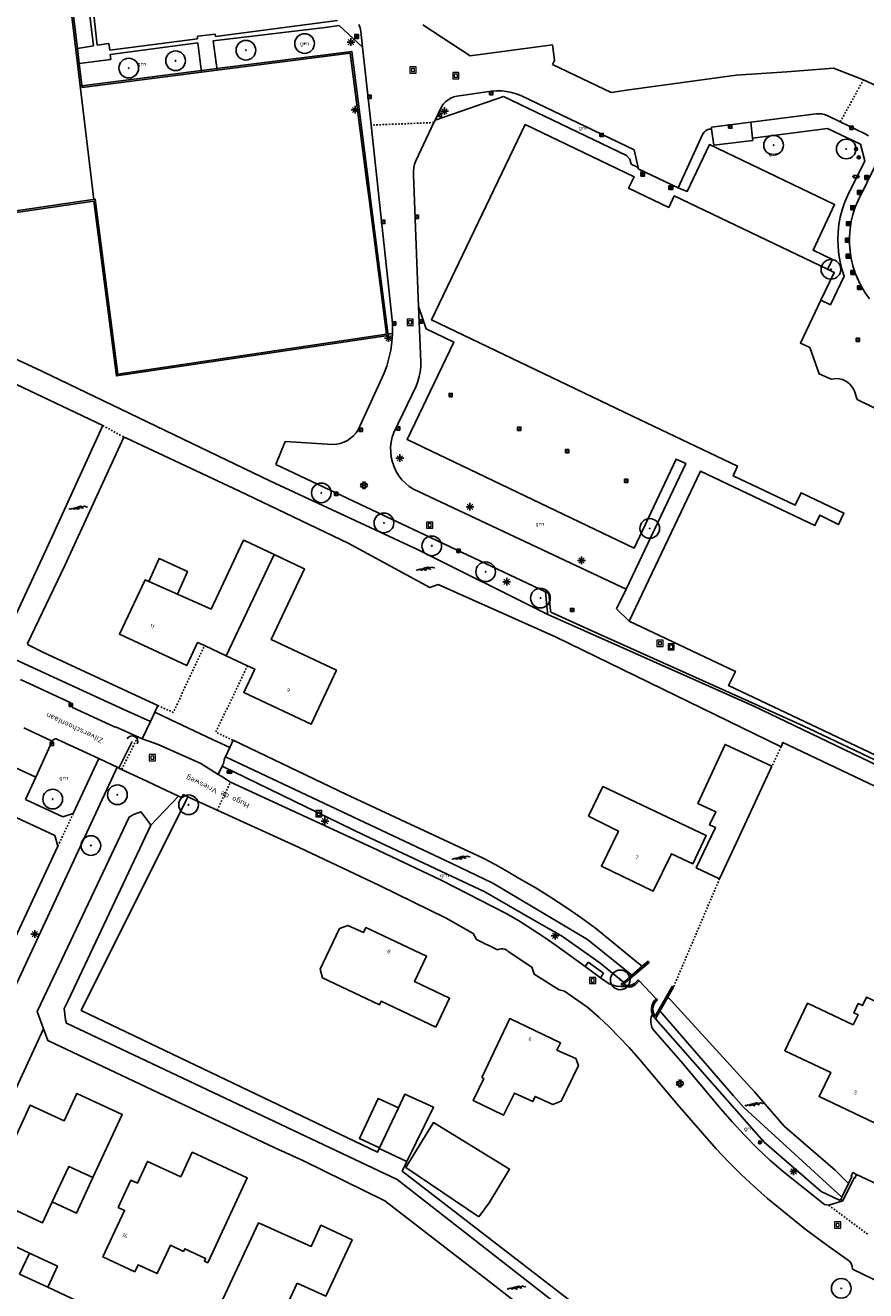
# Model space of a CAD drawing. Header units: metres. Extents: x 116958 to 118326, y 475500 to 477904.
# Tile 114 of 256: x 117323 to 117431, y 476652 to 476814. Entities that reach past the tile are written whole.
import ezdxf

# ---------------------------------------------------------------- set-up
doc = ezdxf.new("R2010")
doc.units = ezdxf.units.M
doc.header["$LTSCALE"] = 0.2
doc.linetypes.add('MATGRENS', pattern=[2, 1, -1])
doc.layers.get('0').update_dxf_attribs({"color": 6})
for name, color, linetype in [('B-WE-GR-BOOM-G', 252, 'Continuous'), ('B-WE-GR-GROENVOORZIENING-GV', 252, 'Continuous'), ('B-WE-GW-WATERGANG_INSTEEK-G', 252, 'Continuous'), ('B-WE-GW-WATERGANG_WATERLIJN-G', 252, 'Continuous'), ('B-WE-IE-MEUBILAIR-G', 252, 'Continuous'), ('B-WE-IE-MEUBILAIR_WEGMEUBILAIR_AFVALBAK-G', 252, 'Continuous'), ('B-WE-IE-MEUBILAIR_WEGMEUBILAIR_LICHTMAST-G', 252, 'Continuous'), ('B-WE-IE-MEUBILAIR_WEGMEUBILAIR_VERKEERSBORD-PAAL', 252, 'Continuous'), ('B-WE-IE-MEUBILAIR_WEGMEUBILAIR_VERKEERSLICHT-G', 252, 'Continuous'), ('B-WE-IE-TERREINAFSCHEIDING_KUNSTMATIG_HEKWERK-G', 252, 'HEKWERK'), ('B-WE-KL-DATA_KAST-G', 90, 'Continuous'), ('B-WE-KW-KUNSTWERK_WALBESCHERMING-GV', 252, 'Continuous'), ('B-WE-OG-BEBOUWING-GV', 252, 'Continuous'), ('B-WE-OG-HUISNUMMER-T25', 2, 'Continuous'), ('B-WE-OG-STRAATNAAM-T35', 3, 'Continuous'), ('B-WE-RI-HWA_KOLK_TROTTOIRKOLK-G', 252, 'Continuous'), ('B-WE-VH-MATERIAALGRENS-G', 252, 'MATGRENS'), ('B-WE-VH-VERHARDING_ASFALT-GV', 252, 'Continuous')]:
    doc.layers.add(name, color=color, linetype=linetype)
doc.layers.add('B-WE-RI-RIOOLPUT', color=31, linetype='Continuous', lineweight=0)
doc.styles.get("Standard").update_dxf_attribs({"font": 'isocp.shx'})
doc.linetypes.add('HEKWERK', pattern='A,5,-1,[103,standaard.shx,S=0.5,R=0,X=0,Y=0],-1', length=7)

# ---------------------------------------------------------------- blocks, each defined once
blk = doc.blocks.new('BGTGV')
for p, q in [((0.0197, 0.04605), (-0.0497, 0.00595)), ((0.0433, 0.025), (-0.0433, -0.025)), ((0.0433, -0.025), (-0.0433, 0.025)), ((0.04965, 0.006), (-0.01975, 0.04605)), ((0.01965, -0.046), (-0.0494, -0.00615)), ((0.04955, -0.00605), (-0.0197, -0.046))]:
    blk.add_line(p, q)
blk = doc.blocks.new('BGT_GR')
at = {"insert": (0.043, 0.019), "char_height": 0.1, "attachment_point": 5, "line_spacing_factor": 0.8}
blk.add_mtext('{\\C256;grn}', dxfattribs=at)
blk = doc.blocks.new('BGTWT')
for centre, start_param, end_param in [((-0.024, -0.058), 5.873058, 6.693313), ((0.001, 0.072), 2.731465, 3.55172), ((0.027, -0.043), 5.873058, 6.693313), ((0.028, -0.058), 5.873058, 6.693313), ((0.053, 0.072), 2.731465, 3.55172), ((0.08, -0.043), 5.873058, 6.693313), ((0.106, 0.072), 2.731465, 3.55172), ((-0.106, 0.044), 2.731465, 3.55172), ((-0.08, -0.071), 5.873058, 6.693313), ((-0.053, 0.044), 2.731465, 3.55172), ((-0.05, 0.057), 2.731465, 3.55172), ((-0.027, -0.071), 5.873058, 6.693313), ((-0.001, 0.044), 2.731465, 3.55172), ((0.002, 0.057), 2.731465, 3.55172), ((0.055, 0.057), 2.731465, 3.55172)]:
    blk.add_ellipse(centre, major_axis=(0, 0.0627), ratio=0.52488, start_param=start_param, end_param=end_param)
blk = doc.blocks.new('Papierb')
blk.add_lwpolyline([(350, 200), (650, 200), (650, -100), (50, -100), (50, 200), (350, 200)])
for centre in [(-25, 50), (725, 50)]:
    blk.add_circle(centre, 37.5)
blk = doc.blocks.new('CELQ70108')
for p, q in [((-0.62, 0.31), (0.62, 0.31)), ((-0.62, -0.31), (-0.62, 0.31)), ((-0.62, -0.31), (0.62, 0.31)), ((0.62, -0.31), (0.62, 0.31)), ((-0.62, -0.31), (0.62, -0.31))]:
    blk.add_line(p, q)
blk = doc.blocks.new('CELQ211865')
for p, q in [((-0.5, 0), (0.5, 0)), ((0.35, -0.34), (-0.35, 0.34)), ((0.35, 0.34), (-0.35, -0.34)), ((0, 0.53), (0, -0.47))]:
    blk.add_line(p, q)
blk = doc.blocks.new('Vb')
blk.add_lwpolyline([(125, -138), (-127, -138), (0, 185), (114, -100), (-71, -100), (0, 100), (56, -60), (-13, -60), (0, -20), (1, 30)])
blk.add_circle((0, 0), 200)
blk = doc.blocks.new('CELQ201000')
at = {"flags": 128}
for points in [[(-0.25, -0.25), (-0.25, 0.25), (0.25, 0.25), (0.25, -0.25), (-0.25, -0.25)], [(-0.18, -0.18), (-0.18, 0.18), (0.18, 0.18), (0.18, -0.18), (-0.18, -0.18)], [(-0.11, -0.11), (-0.11, 0.11), (0.11, 0.11), (0.11, -0.11), (-0.11, -0.11)], [(-0.04, -0.04), (-0.04, 0.04), (0.04, 0.04), (0.04, -0.04), (-0.04, -0.04)]]:
    blk.add_lwpolyline(points, dxfattribs=at)
blk = doc.blocks.new('Brandkr')
for p, q in [((-141, 141), (141, -141)), ((-141, -141), (141, 141))]:
    blk.add_line(p, q)
blk.add_circle((0, 0), 200)
at = {"oblique": 15}
blk.add_text('brk', height=180, dxfattribs=at).set_placement((172, 218))
blk = doc.blocks.new('Pbrd')
for points in [[(-400, -400), (400, -400), (400, 400), (-400, 400)], [(-200, -200), (200, -200), (200, 200), (-200, 200)]]:
    blk.add_lwpolyline(points, close=True)
blk = doc.blocks.new('Kvtrot')
blk.add_line((0, -420), (420, 0))
at = {"flags": 128}
blk.add_lwpolyline([(0, -420), (420, -420), (420, 0), (0, 0)], close=True, dxfattribs=at)
blk = doc.blocks.new('Bestboom')
h = blk.add_hatch(color=256)
h.dxf.hatch_style = 1
h.paths.add_polyline_path([(41, 0, 1), (-41, 0, 1)])
for radius in [1260, 41.1]:
    blk.add_circle((0, 0), radius)

msp = doc.modelspace()

# ---------------------------------------------------------------- linework, layer by layer
at = {"layer": 'B-WE-GR-GROENVOORZIENING-GV', "flags": 128}
for points in [[(117329.789, 476811.132), (117327.791, 476827.587), (117329.106, 476827.771)], [(117295.148, 476812.219), (117298.39, 476786.89), (117332.071, 476791.821), (117334.963, 476769.401), (117369.38, 476774.54)], [(117369.38, 476774.54), (117367.125, 476792.157), (117366.934, 476793.646), (117364.747, 476810.519), (117347.673, 476808.342)], [(117345.707, 476808.091), (117330.395, 476806.139), (117330.019, 476809.235)], [(117416.311, 476799.632), (117425.931, 476800.877), (117430.126, 476798.861), (117430.681, 476796.755), (117428.461, 476792.243), (117428.094, 476791.357), (117427.79, 476790.447), (117427.551, 476789.518), (117427.379, 476788.575), (117427.274, 476787.621), (117427.237, 476786.663), (117427.268, 476785.704), (117427.366, 476784.75), (117427.532, 476783.805), (117427.764, 476782.875), (117428.062, 476781.963), (117426.314, 476778.293), (117425.072, 476778.881)], [(117425.903, 476782.87), (117426.538, 476784.106), (117424.054, 476785.296), (117426.822, 476791.164), (117410.777, 476798.83), (117407.928, 476792.822), (117406.761, 476793.299)], [(117430.752, 476779.815), (117430.258, 476780.632), (117429.829, 476781.485), (117429.468, 476782.368)], [(117373.514, 476778.094), (117374.498, 476775.197), (117378.025, 476773.498), (117372.034, 476761.016), (117401.153, 476747.121), (117406.515, 476758.518), (117407.753, 476757.942), (117400.095, 476741.855)], [(117369.38, 476774.54), (117370.169, 476774.616)], [(117349.3, 476721.567), (117347.093, 476722.605), (117341.65, 476725.165), (117339.703, 476726.08)], [(117339.129, 476724.913), (117338.061, 476722.686)], [(117325.441, 476685.512), (117318.183, 476669.853), (117314.166, 476661.184)]]:
    msp.add_lwpolyline(points, dxfattribs=at)
at = {"layer": 'B-WE-GW-WATERGANG_INSTEEK-G', "flags": 128}
for points in [[(117389.751, 476741.497), (117389.894, 476740.122), (117389.982, 476739.274), (117390.052, 476738.606)], [(117348.752, 476720.383), (117348.653, 476720.169), (117348.524, 476719.523), (117348.343, 476719.15), (117366.522, 476710.347), (117382.01, 476703.073), (117386.958, 476700.189), (117391.936, 476697.358), (117396.718, 476693.964), (117399.759, 476691.477)], [(117368.468, 476670.155), (117368.256, 476669.702), (117330.28, 476687.867), (117343.712, 476714.799), (117343.935, 476715.248)], [(117342.729, 476715.341), (117339.207, 476711.618)], [(117403.848, 476686.775), (117417.805, 476671.007), (117425.092, 476664.683), (117427.447, 476663.57), (117427.614, 476663.626)], [(117405.229, 476613.694), (117405.049, 476613.781), (117414.761, 476634.503), (117413.489, 476635.574), (117406.993, 476639.566), (117396.22, 476648.126), (117371.411, 476667.287), (117371.982, 476668.511)]]:
    msp.add_lwpolyline(points, dxfattribs=at)
at = {"layer": 'B-WE-GW-WATERGANG_WATERLIJN-G', "flags": 128}
for points in [[(117228.28, 476814.758), (117246.12, 476806.422), (117268.74, 476796.06), (117325.21, 476769.8), (117354.52, 476755.7), (117373.35, 476746.95), (117390.052, 476738.606)], [(117339.129, 476724.913), (117335.797, 476726.408), (117319.692, 476733.79), (117320.573, 476735.706), (117326.082, 476747.577), (117333.052, 476762.823), (117313.387, 476772.124), (117285.19, 476785.33), (117265.238, 476794.686), (117251.688, 476801.097), (117235.178, 476808.765), (117235.124, 476808.757), (117229.062, 476795.784), (117222.497, 476782.008), (117218.183, 476780.233)], [(117419.954, 476721.662), (117391.136, 476735.691), (117376.014, 476742.438), (117374.965, 476742.055), (117364.468, 476747.754), (117350.465, 476754.454), (117336.054, 476761.192), (117335.752, 476761.323), (117328.161, 476744.9), (117323.398, 476734.874), (117323.456, 476734.702), (117325.434, 476733.716), (117339.074, 476727.406), (117340.099, 476726.932)], [(117390.052, 476738.606), (117395.473, 476736.211), (117416.458, 476726.859), (117421.642, 476724.372), (117439.946, 476715.592), (117439.859, 476715.411), (117455.232, 476708.036), (117462.515, 476704.543), (117462.781, 476704.459), (117463.06, 476704.451), (117463.33, 476704.521), (117463.57, 476704.662), (117463.762, 476704.864), (117463.861, 476705.037), (117465.033, 476707.659), (117465.175, 476707.875), (117465.366, 476708.049), (117465.595, 476708.171), (117465.846, 476708.232), (117466.105, 476708.23), (117466.355, 476708.163), (117512.733, 476687.791)], [(117339.703, 476726.08), (117339.129, 476724.913)], [(117340.099, 476726.932), (117339.703, 476726.08)], [(117348.752, 476720.383), (117349.3, 476721.567)], [(117349.3, 476721.567), (117349.724, 476722.484)], [(117349.724, 476722.484), (117364.25, 476715.542), (117381.772, 476707.393), (117383.342, 476706.562), (117384.891, 476705.691), (117386.416, 476704.78), (117388.434, 476703.605), (117390.422, 476702.38), (117392.379, 476701.105), (117394.303, 476699.782), (117396.193, 476698.411), (117401.664, 476693.935), (117402.162, 476693.527)], [(117485.802, 476691.009), (117481.996, 476692.992), (117450.101, 476708.125), (117443.043, 476711.359), (117420.207, 476722.206), (117419.954, 476721.662)], [(117400.846, 476692.405), (117395.16, 476696.969), (117383.019, 476704.187), (117377.687, 476706.751), (117348.752, 476720.383)], [(117325.441, 476685.512), (117324.621, 476687.72), (117326.683, 476692.04), (117336.407, 476712.638), (117336.958, 476712.957), (117337.104, 476713.012), (117337.932, 476713.321), (117338.246, 476712.902), (117339.024, 476711.863), (117339.207, 476711.618)], [(117339.207, 476711.618), (117338.109, 476709.341), (117328.59, 476689.131), (117328.092, 476688.105), (117328.238, 476686.652), (117328.404, 476686.216), (117370.746, 476666.194), (117411.481, 476634.432), (117411.814, 476631.69), (117411.838, 476631.488), (117401.914, 476609.614), (117402.784, 476607.311), (117420.704, 476598.701), (117421.633, 476596.104), (117421.893, 476595.379), (117419.844, 476591.379)], [(117405.439, 476689.573), (117405.773, 476689.208), (117416.574, 476677.429), (117420.376, 476673.022), (117426.894, 476667.384), (117428.613, 476665.698)], [(117427.763, 476663.935), (117415.182, 476675.439), (117413.857, 476676.933), (117404.443, 476687.822)], [(117399.073, 476610.589), (117408.956, 476631.247), (117408.559, 476632.911), (117382.143, 476653.475), (117369.196, 476663.488), (117358.657, 476668.654), (117355.078, 476670.241), (117326, 476684.007), (117325.441, 476685.512)]]:
    msp.add_lwpolyline(points, dxfattribs=at)
at = {"layer": 'B-WE-IE-TERREINAFSCHEIDING_KUNSTMATIG_HEKWERK-G', "flags": 128}
for points in [[(117331.875, 476791.792), (117330.133, 476806.34), (117327.616, 476827.361), (117327.592, 476827.563), (117314.208, 476825.956), (117296.444, 476823.824), (117296.245, 476823.8), (117294.091, 476823.544), (117293.506, 476823.475), (117298.217, 476786.663), (117331.899, 476791.594), (117334.791, 476769.172), (117369.603, 476774.371), (117367.322, 476792.186), (117367.131, 476793.675), (117364.943, 476810.767), (117347.643, 476808.567), (117345.678, 476808.317), (117330.367, 476806.369), (117330.133, 476806.34)], [(117336.799, 476722.339), (117335.089, 476718.929)]]:
    msp.add_lwpolyline(points, dxfattribs=at)
at = {"layer": 'B-WE-IE-TERREINAFSCHEIDING_KUNSTMATIG_HEKWERK-G'}
msp.add_arc((117336.799, 476722.339), 0.716, 333.35795, 153.35795, dxfattribs=at)
at = {"layer": 'B-WE-KW-KUNSTWERK_WALBESCHERMING-GV', "flags": 128}
for points in [[(117218.183, 476780.233), (117222.497, 476782.008), (117229.062, 476795.784), (117235.124, 476808.757), (117235.178, 476808.765), (117251.688, 476801.097), (117265.238, 476794.686), (117285.19, 476785.33), (117313.387, 476772.124), (117333.052, 476762.823), (117326.082, 476747.577), (117320.573, 476735.706), (117319.692, 476733.79)], [(117325.434, 476733.716), (117323.456, 476734.702), (117323.398, 476734.874), (117328.161, 476744.9), (117335.752, 476761.323), (117336.054, 476761.192)], [(117339.129, 476724.913), (117339.703, 476726.08), (117340.099, 476726.932), (117339.074, 476727.406), (117325.434, 476733.716)], [(117364.25, 476715.542), (117349.724, 476722.484), (117349.3, 476721.567), (117348.752, 476720.383), (117348.653, 476720.169)], [(117419.954, 476721.662), (117420.207, 476722.206), (117443.043, 476711.359), (117450.101, 476708.125), (117481.996, 476692.992), (117485.802, 476691.009), (117488.493, 476689.606), (117490.851, 476687.984), (117500, 476683.885)], [(117348.752, 476720.383), (117377.687, 476706.751), (117383.019, 476704.187), (117395.16, 476696.969), (117400.846, 476692.405)], [(117411.481, 476634.432), (117370.746, 476666.194), (117328.404, 476686.216), (117328.238, 476686.652), (117328.092, 476688.105), (117328.59, 476689.131), (117338.109, 476709.341), (117339.207, 476711.618), (117339.024, 476711.863), (117338.246, 476712.902), (117337.932, 476713.321), (117337.104, 476713.012), (117336.958, 476712.957), (117336.407, 476712.638), (117326.683, 476692.04), (117324.621, 476687.72), (117325.441, 476685.512), (117326, 476684.007), (117355.078, 476670.241)], [(117428.613, 476665.698), (117426.894, 476667.384), (117420.376, 476673.022), (117416.574, 476677.429), (117405.773, 476689.208), (117405.439, 476689.573)], [(117404.443, 476687.822), (117413.857, 476676.933), (117415.182, 476675.439), (117427.763, 476663.935)], [(117355.078, 476670.241), (117358.657, 476668.654), (117369.196, 476663.488), (117382.143, 476653.475)], [(117382.143, 476653.475), (117408.559, 476632.911), (117408.956, 476631.247), (117399.073, 476610.589), (117398.475, 476609.34), (117399.848, 476605.392)]]:
    msp.add_lwpolyline(points, dxfattribs=at)
at = {"layer": 'B-WE-OG-BEBOUWING-GV', "flags": 128}
for points in [[(117433.91, 476764.115), (117429.725, 476766.176), (117429.374, 476767.231), (117429.214, 476767.562), (117429.008, 476767.866), (117428.76, 476768.137), (117428.476, 476768.37), (117428.161, 476768.56), (117427.822, 476768.702), (117427.466, 476768.794), (117427.101, 476768.833), (117426.733, 476768.819), (117426.372, 476768.753), (117424.833, 476769.436), (117423.656, 476772.8), (117422.442, 476773.381), (117425.072, 476778.881), (117426.78, 476782.451), (117425.903, 476782.87), (117406.264, 476792.242), (117405.561, 476790.771), (117400.42, 476793.226), (117401.121, 476794.697), (117387.146, 476801.378), (117375.159, 476776.378), (117399.846, 476764.551), (117400.924, 476764.034), (117414.363, 476757.623), (117413.814, 476756.389), (117421.769, 476752.614), (117422.524, 476754.204), (117428.017, 476751.597), (117427.317, 476750.134), (117424.92, 476751.32), (117424.295, 476750.007), (117409.656, 476756.976), (117400.51, 476737.764), (117414.108, 476731.319), (117413.24, 476729.488), (117455.837, 476709.297)], [(117354.985, 476746.284), (117351.188, 476748.081), (117351.082, 476748.131), (117346.913, 476739.309), (117342.621, 476741.204)], [(117342.621, 476741.204), (117343.887, 476744.132), (117340.255, 476745.782), (117338.939, 476742.83)], [(117354.985, 476746.284), (117348.848, 476733.32)], [(117348.848, 476733.32), (117351.565, 476732.048), (117352.517, 476731.602), (117351.109, 476728.618), (117359.72, 476724.55), (117362.973, 476731.454), (117354.616, 476735.394), (117358.881, 476744.441), (117358.666, 476744.543), (117354.985, 476746.284)], [(117338.939, 476742.83), (117338.46, 476743.041), (117335.177, 476736.106), (117343.791, 476732.052), (117345.182, 476735.036), (117346.064, 476734.623), (117348.848, 476733.32)], [(117342.621, 476741.204), (117338.939, 476742.83)], [(117418.782, 476719.169), (117415.093, 476720.882), (117412.796, 476721.948), (117409.295, 476714.402), (117411.589, 476713.337), (117410.805, 476711.649), (117411.549, 476711.304), (117409.097, 476706.155), (117412.085, 476704.741), (117414.496, 476709.935), (117418.782, 476719.169)], [(117395.28, 476712.75), (117399.123, 476710.852), (117396.946, 476706.337), (117403.588, 476703.153), (117405.936, 476707.951), (117408.652, 476706.664), (117410.365, 476710.278), (117397.126, 476716.557), (117395.28, 476712.75)], [(117375.721, 476685.722), (117377.475, 476689.428), (117372.984, 476691.555), (117374.523, 476694.808), (117366.75, 476698.487), (117366.457, 476697.869), (117364.433, 476698.765), (117363.371, 476698.361), (117360.915, 476693.171), (117361.208, 476692.038), (117368.493, 476688.59), (117368.707, 476689.042), (117375.721, 476685.722)], [(117402.162, 476693.527), (117402.917, 476694.172), (117403.047, 476694.02), (117399.783, 476691.235), (117400.049, 476691.108), (117400.339, 476691.053), (117400.634, 476691.074), (117400.913, 476691.171), (117401.158, 476691.335), (117401.63, 476691.788), (117401.771, 476691.645)], [(117402.162, 476693.527), (117400.846, 476692.405)], [(117399.759, 476691.477), (117399.877, 476691.578), (117400.651, 476692.239), (117400.846, 476692.405)], [(117399.894, 476690.953), (117399.669, 476691.072), (117399.47, 476691.231), (117399.759, 476691.477)], [(117399.894, 476690.953), (117400.18, 476690.871), (117400.478, 476690.854), (117400.772, 476690.903), (117401.048, 476691.016), (117401.292, 476691.187), (117401.771, 476691.645)], [(117403.973, 476689.37), (117404.11, 476689.238), (117403.965, 476689.088), (117403.754, 476688.804), (117403.612, 476688.48), (117403.546, 476688.132), (117403.56, 476687.779), (117403.652, 476687.437), (117403.818, 476687.125), (117405.987, 476690.941), (117406.161, 476690.841)], [(117406.161, 476690.841), (117405.439, 476689.573)], [(117403.973, 476689.37), (117403.719, 476689.106), (117403.525, 476688.796), (117403.398, 476688.453), (117403.345, 476688.091), (117403.367, 476687.725), (117403.463, 476687.372)], [(117404.443, 476687.822), (117404.576, 476688.056), (117405.439, 476689.573)], [(117429.216, 476686.009), (117423.367, 476688.799), (117420.463, 476682.712), (117426.318, 476679.917), (117424.842, 476676.826), (117432.103, 476673.369), (117434.81, 476679.038), (117436.112, 476678.407), (117437.559, 476681.412), (117436.252, 476682.041), (117438.187, 476686.06), (117436.926, 476686.667), (117437.351, 476687.55), (117435.158, 476689.078), (117432.602, 476689.856), (117432.18, 476688.971), (117430.916, 476689.574), (117430.4, 476688.491), (117429.858, 476688.749), (117429.294, 476687.567), (117429.836, 476687.309), (117429.216, 476686.009)], [(117403.848, 476686.775), (117403.625, 476687.054), (117403.463, 476687.372)], [(117404.443, 476687.822), (117404.337, 476687.635), (117403.848, 476686.775)], [(117381.625, 476679.292), (117381.859, 476679.155), (117380.498, 476676.321), (117384.398, 476674.451), (117385.788, 476677.286), (117388.133, 476676.185), (117388.445, 476676.85), (117390.728, 476675.823), (117391.788, 476676.225), (117393.984, 476680.829), (117393.639, 476681.719), (117391.229, 476682.782), (117391.675, 476683.731), (117385.194, 476686.821), (117381.625, 476679.292)], [(117316.39, 476663.486), (117321.498, 476661.119), (117322.003, 476662.208), (117325.32, 476660.666), (117326.558, 476663.327), (117327.626, 476665.622), (117328.703, 476667.865), (117331.76, 476666.448), (117335.511, 476674.541), (117329.722, 476677.224), (117328.099, 476673.722), (117323.744, 476675.74), (117320.515, 476668.772), (117319.136, 476669.411), (117316.39, 476663.486)], [(117370.915, 476675.38), (117368.334, 476676.59), (117365.93, 476671.454), (117368.511, 476670.245)], [(117371.982, 476668.511), (117375.397, 476675.476), (117371.734, 476677.128), (117370.915, 476675.38)], [(117370.915, 476675.38), (117368.511, 476670.245)], [(117381.216, 476661.398), (117382.55, 476663.224), (117385.171, 476667.545), (117375.398, 476673.5), (117371.886, 476667.737), (117381.216, 476661.398)], [(117341.147, 476656.589), (117341.692, 476657.782), (117343.378, 476656.996), (117343.53, 476657.322), (117346.213, 476656.072), (117346.061, 476655.745), (117346.496, 476655.542), (117351.557, 476666.402), (117344.501, 476669.701), (117343.022, 476666.529), (117338.762, 476668.514), (117337.465, 476665.732), (117336.64, 476666.116), (117335.014, 476662.626), (117335.839, 476662.242), (117333.059, 476656.278), (117337.129, 476654.381), (117337.557, 476655.28), (117340, 476654.152), (117341.147, 476656.589)], [(117368.511, 476670.245), (117368.468, 476670.155)], [(117368.468, 476670.155), (117371.982, 476668.511)], [(117326.558, 476663.327), (117329.685, 476661.892), (117331.76, 476666.448), (117328.703, 476667.865)], [(117328.703, 476667.865), (117327.626, 476665.622)], [(117427.89, 476663.488), (117429.323, 476666.414), (117429.421, 476666.383), (117429.647, 476666.85)], [(117428.613, 476665.698), (117429.032, 476666.567), (117428.937, 476666.61), (117429.163, 476667.082), (117429.647, 476666.85)], [(117327.626, 476665.622), (117326.558, 476663.327)], [(117428.613, 476665.698), (117427.763, 476663.935)], [(117427.614, 476663.626), (117427.744, 476663.896), (117427.763, 476663.935)], [(117427.89, 476663.488), (117427.614, 476663.626)], [(117357.966, 476652.936), (117361.599, 476651.24), (117364.984, 476658.488), (117360.997, 476660.35), (117359.723, 476657.632), (117352.994, 476660.638), (117347.535, 476648.96), (117351.591, 476647.084), (117352.099, 476648.171), (117355.089, 476646.775), (117357.966, 476652.936)]]:
    msp.add_lwpolyline(points, dxfattribs=at)
at = {"layer": 'B-WE-VH-MATERIAALGRENS-G', "flags": 128}
for points in [[(117427.552, 476801.743), (117430.522, 476807.136)], [(117375.48, 476801.657), (117367.419, 476801.315)], [(117429.468, 476782.368), (117429.829, 476781.485), (117430.258, 476780.632), (117430.752, 476779.815)], [(117333.052, 476762.823), (117335.752, 476761.323)], [(117340.099, 476726.932), (117342.067, 476726.059), (117346.064, 476734.623)], [(117351.565, 476732.048), (117347.535, 476723.539), (117349.724, 476722.484)], [(117335.451, 476718.759), (117337.54, 476722.923)], [(117419.954, 476721.662), (117419.528, 476720.757), (117418.782, 476719.169)], [(117347.699, 476713.522), (117349.399, 476717.112)], [(117327.271, 476708.912), (117329.241, 476713.114)], [(117412.085, 476704.741), (117406.161, 476690.841)], [(117431.04, 476659.186), (117426.071, 476662.904)]]:
    msp.add_lwpolyline(points, dxfattribs=at)
at = {"layer": 'B-WE-VH-VERHARDING_ASFALT-GV'}
for p, q in [((117331.839, 476811.462), (117330.348, 476823.735)), ((117330.945, 476823.843), (117332.336, 476811.562)), ((117361.543, 476813.847), (117347.174, 476812.113)), ((117347.465, 476812.668), (117363.111, 476814.707)), ((117363.341, 476814.096), (117361.543, 476813.847)), ((117366.339, 476811.293), (117363.341, 476814.096)), ((117365.835, 476814.202), (117366.008, 476813.767)), ((117366.008, 476813.767), (117366.125, 476813.314)), ((117374.042, 476814.165), (117380.115, 476810.182)), ((117333.927, 476810.903), (117345.189, 476812.387)), ((117345.233, 476811.844), (117333.974, 476810.367)), ((117345.158, 476812.703), (117347.422, 476812.966)), ((117345.189, 476812.387), (117345.158, 476812.703)), ((117345.707, 476808.091), (117345.233, 476811.844)), ((117347.174, 476812.113), (117347.673, 476808.342)), ((117347.422, 476812.966), (117347.465, 476812.668)), ((117366.125, 476813.314), (117366.339, 476811.293)), ((117329.789, 476811.132), (117331.839, 476811.462)), ((117330.019, 476809.235), (117329.789, 476811.132)), ((117332.336, 476811.562), (117333.797, 476811.757)), ((117333.797, 476811.757), (117333.927, 476810.903)), ((117333.974, 476810.367), (117334.078, 476809.749)), ((117367.419, 476801.315), (117366.339, 476811.293)), ((117380.115, 476810.182), (117390.665, 476811.609)), ((117390.665, 476811.609), (117390.934, 476809.662)), ((117334.078, 476809.749), (117330.019, 476809.235)), ((117390.871, 476809.516), (117390.662, 476809.088)), ((117390.662, 476809.088), (117398.181, 476805.507)), ((117390.934, 476809.662), (117390.871, 476809.516)), ((117420.715, 476808.135), (117426.692, 476808.627)), ((117426.692, 476808.627), (117430.522, 476807.136)), ((117347.673, 476808.342), (117345.707, 476808.091)), ((117400.141, 476805.808), (117414.218, 476807.71)), ((117414.218, 476807.71), (117420.715, 476808.135)), ((117430.522, 476807.136), (117455.762, 476795.224)), ((117382.87, 476805.652), (117378.416, 476805.043)), ((117383.508, 476805.706), (117382.87, 476805.652)), ((117384.148, 476805.702), (117383.508, 476805.706)), ((117384.785, 476805.639), (117384.148, 476805.702)), ((117385.414, 476805.519), (117384.785, 476805.639)), ((117386.029, 476805.343), (117385.414, 476805.519)), ((117386.626, 476805.111), (117386.029, 476805.343)), ((117398.181, 476805.507), (117400.141, 476805.808)), ((117384.369, 476804.977), (117375.629, 476801.971)), ((117376.672, 476803.999), (117376.431, 476803.662)), ((117376.957, 476804.299), (117376.672, 476803.999)), ((117377.28, 476804.558), (117376.957, 476804.299)), ((117377.636, 476804.771), (117377.28, 476804.558)), ((117378.017, 476804.934), (117377.636, 476804.771)), ((117378.416, 476805.043), (117378.017, 476804.934)), ((117400.15, 476797.445), (117384.369, 476804.977)), ((117401.146, 476798.156), (117386.626, 476805.111)), ((117376.431, 476803.662), (117375.629, 476801.971)), ((117424.471, 476802.774), (117416.071, 476801.702)), ((117424.832, 476802.786), (117424.471, 476802.774)), ((117425.191, 476802.751), (117424.832, 476802.786)), ((117425.542, 476802.669), (117425.191, 476802.751)), ((117425.879, 476802.541), (117425.542, 476802.669)), ((117427.552, 476801.743), (117425.879, 476802.541)), ((117370.166, 476775.92), (117367.419, 476801.315)), ((117375.48, 476801.657), (117373.146, 476796.734)), ((117375.629, 476801.971), (117375.48, 476801.657)), ((117410.286, 476800.602), (117410.098, 476800.43)), ((117410.507, 476800.726), (117410.286, 476800.602)), ((117410.751, 476800.797), (117410.507, 476800.726)), ((117411.052, 476800.811), (117410.751, 476800.797)), ((117411.052, 476800.811), (117411.061, 476801.052)), ((117411.359, 476798.73), (117411.052, 476800.811)), ((117411.061, 476801.052), (117416.071, 476801.702)), ((117416.071, 476801.702), (117416.311, 476799.632)), ((117430.752, 476800.215), (117427.552, 476801.743)), ((117409.955, 476800.221), (117406.761, 476793.299)), ((117410.098, 476800.43), (117409.955, 476800.221)), ((117416.346, 476799.361), (117411.359, 476798.73)), ((117416.311, 476799.632), (117416.346, 476799.361)), ((117431.146, 476799.964), (117430.752, 476800.215)), ((117400.592, 476796.958), (117400.15, 476797.445)), ((117401.655, 476795.9), (117401.146, 476798.156)), ((117372.9, 476795.862), (117372.847, 476795.412)), ((117373, 476796.304), (117372.9, 476795.862)), ((117373.146, 476796.734), (117373, 476796.304)), ((117400.739, 476796.312), (117400.592, 476796.958)), ((117401.655, 476795.9), (117400.739, 476796.312)), ((117401.632, 476795.725), (117401.655, 476795.9)), ((117406.761, 476793.299), (117401.632, 476795.725)), ((117429.831, 476791.671), (117432.057, 476796.195)), ((117372.847, 476795.412), (117372.84, 476794.958)), ((117372.84, 476794.958), (117373.514, 476778.094)), ((117429.177, 476789.879), (117429.469, 476790.788)), ((117429.469, 476790.788), (117429.831, 476791.671)), ((117428.957, 476788.95), (117429.177, 476789.879)), ((117428.735, 476787.055), (117428.809, 476788.007)), ((117428.809, 476788.007), (117428.957, 476788.95)), ((117428.734, 476786.101), (117428.735, 476787.055)), ((117428.808, 476785.149), (117428.734, 476786.101)), ((117428.956, 476784.206), (117428.808, 476785.149)), ((117429.176, 476783.277), (117428.956, 476784.206)), ((117429.468, 476782.368), (117429.176, 476783.277)), ((117431.308, 476779.039), (117430.752, 476779.815)), ((117373.514, 476778.094), (117373.798, 476771.003)), ((117370.09, 476773.552), (117370.169, 476774.616)), ((117370.181, 476775.268), (117370.166, 476775.92)), ((117370.169, 476774.616), (117370.181, 476775.268)), ((117369.937, 476772.496), (117370.09, 476773.552)), ((117369.417, 476770.428), (117369.713, 476771.453)), ((117369.713, 476771.453), (117369.937, 476772.496)), ((117369.051, 476769.426), (117369.417, 476770.428)), ((117373.723, 476769.718), (117373.6, 476769.086)), ((117373.789, 476770.359), (117373.723, 476769.718)), ((117373.798, 476771.003), (117373.789, 476770.359)), ((117365.771, 476762.282), (117369.051, 476769.426)), ((117373.423, 476768.467), (117373.191, 476767.866)), ((117373.6, 476769.086), (117373.423, 476768.467)), ((117373.191, 476767.866), (117370.317, 476761.925)), ((117365.167, 476761.507), (117365.494, 476761.875)), ((117365.494, 476761.875), (117365.771, 476762.282)), ((117370.317, 476761.925), (117370.118, 476761.312)), ((117355.217, 476757.844), (117356.394, 476760.791)), ((117356.394, 476760.791), (117362.505, 476760.398)), ((117362.505, 476760.398), (117362.996, 476760.434)), ((117362.996, 476760.434), (117363.478, 476760.533)), ((117363.478, 476760.533), (117363.944, 476760.693)), ((117363.944, 476760.693), (117364.385, 476760.911)), ((117364.385, 476760.911), (117364.795, 476761.184)), ((117364.795, 476761.184), (117365.167, 476761.507)), ((117369.986, 476760.682), (117369.923, 476760.041)), ((117369.923, 476760.041), (117369.93, 476759.397)), ((117370.118, 476761.312), (117369.986, 476760.682)), ((117369.93, 476759.397), (117370.006, 476758.757)), ((117370.006, 476758.757), (117370.151, 476758.13)), ((117389.751, 476741.497), (117355.217, 476757.844)), ((117370.151, 476758.13), (117370.363, 476757.522)), ((117370.363, 476757.522), (117370.64, 476756.94)), ((117370.64, 476756.94), (117370.978, 476756.392)), ((117370.978, 476756.392), (117371.373, 476755.883)), ((117371.373, 476755.883), (117371.821, 476755.42)), ((117371.821, 476755.42), (117372.317, 476755.009)), ((117372.317, 476755.009), (117372.854, 476754.653)), ((117372.854, 476754.653), (117400.095, 476741.855)), ((117390.185, 476741.292), (117389.751, 476741.497)), ((117390.416, 476739.069), (117390.185, 476741.292)), ((117400.095, 476741.855), (117398.888, 476739.32)), ((117390.434, 476738.894), (117390.416, 476739.069)), ((117395.636, 476736.576), (117390.434, 476738.894)), ((117398.888, 476739.32), (117400.51, 476737.764)), ((117415.781, 476727.504), (117395.636, 476736.576)), ((117326.871, 476710.298), (117284.056, 476730.256)), ((117322.483, 476730.296), (117328.921, 476727.307)), ((117422.793, 476724.329), (117415.781, 476727.504)), ((117328.921, 476727.307), (117328.897, 476727.136)), ((117328.897, 476727.136), (117328.929, 476726.967)), ((117328.929, 476726.967), (117329.013, 476726.817)), ((117329.013, 476726.817), (117329.14, 476726.701)), ((117329.14, 476726.701), (117334.467, 476724.239)), ((117334.467, 476724.239), (117334.632, 476724.163)), ((117334.632, 476724.163), (117334.672, 476724.229)), ((117334.672, 476724.229), (117337.54, 476722.923)), ((117440.983, 476715.73), (117422.793, 476724.329)), ((117326.546, 476722.379), (117322.914, 476724.07)), ((117326.762, 476722.608), (117326.635, 476722.512)), ((117326.913, 476722.659), (117326.762, 476722.608)), ((117327.072, 476722.658), (117326.913, 476722.659)), ((117327.223, 476722.605), (117327.072, 476722.658)), ((117332.52, 476720.164), (117327.223, 476722.605)), ((117337.54, 476722.923), (117338.061, 476722.686)), ((117338.061, 476722.686), (117340.147, 476721.944)), ((117326.546, 476722.379), (117324.443, 476717.769)), ((117326.635, 476722.512), (117326.546, 476722.379)), ((117340.147, 476721.944), (117345.619, 476719.494)), ((117320.762, 476719.484), (117324.443, 476717.769)), ((117329.241, 476713.114), (117332.52, 476720.164)), ((117332.52, 476720.164), (117334.866, 476719.034)), ((117345.619, 476719.494), (117347.84, 476718.111)), ((117334.659, 476718.583), (117306.979, 476659.071)), ((117324.443, 476717.769), (117323.143, 476714.912)), ((117334.866, 476719.034), (117334.659, 476718.583)), ((117335.451, 476718.759), (117334.866, 476719.034)), ((117338.046, 476717.541), (117335.451, 476718.759)), ((117347.84, 476718.111), (117348.343, 476719.15)), ((117347.84, 476718.111), (117348.298, 476717.863)), ((117348.298, 476717.863), (117349.399, 476717.112)), ((117342.729, 476715.341), (117338.046, 476717.541)), ((117349.399, 476717.112), (117367.575, 476708.755)), ((117323.143, 476714.912), (117327.925, 476712.685)), ((117343.17, 476715.134), (117342.729, 476715.341)), ((117343.344, 476715.534), (117343.17, 476715.134)), ((117343.935, 476715.248), (117343.344, 476715.534)), ((117347.699, 476713.522), (117343.935, 476715.248)), ((117327.925, 476712.685), (117329.241, 476713.114)), ((117358.188, 476708.733), (117347.699, 476713.522)), ((117327.271, 476708.912), (117326.871, 476710.298)), ((117317.985, 476689.009), (117327.271, 476708.912)), ((117368.491, 476703.869), (117358.188, 476708.733)), ((117367.575, 476708.755), (117376.382, 476704.576)), ((117377.029, 476699.685), (117368.491, 476703.869)), ((117376.382, 476704.576), (117383.162, 476701.121)), ((117383.162, 476701.121), (117384.812, 476700.227)), ((117384.812, 476700.227), (117386.436, 476699.287)), ((117380.506, 476697.744), (117377.029, 476699.685)), ((117386.436, 476699.287), (117388.033, 476698.301)), ((117388.033, 476698.301), (117389.601, 476697.271)), ((117380.942, 476696.972), (117380.506, 476697.744)), ((117383.609, 476695.614), (117380.942, 476696.972)), ((117389.601, 476697.271), (117391.14, 476696.196)), ((117383.838, 476695.717), (117383.609, 476695.614)), ((117384.084, 476695.768), (117383.838, 476695.717)), ((117384.335, 476695.762), (117384.084, 476695.768)), ((117384.578, 476695.702), (117384.335, 476695.762)), ((117384.803, 476695.59), (117384.578, 476695.702)), ((117384.997, 476695.431), (117384.803, 476695.59)), ((117388.013, 476693.41), (117384.997, 476695.431)), ((117391.14, 476696.196), (117394.872, 476693.489)), ((117394.872, 476693.489), (117395.253, 476694.066)), ((117394.872, 476693.489), (117396.84, 476692.062)), ((117395.253, 476694.066), (117397.212, 476692.627)), ((117388.299, 476692.52), (117388.013, 476693.41)), ((117391.537, 476690.496), (117388.299, 476692.52)), ((117397.212, 476692.627), (117396.84, 476692.062)), ((117396.84, 476692.062), (117397.924, 476691.276)), ((117392.222, 476690.322), (117391.537, 476690.496)), ((117395.217, 476688.231), (117392.222, 476690.322)), ((117397.924, 476691.276), (117398.393, 476691.088)), ((117398.393, 476691.088), (117398.885, 476690.97)), ((117398.885, 476690.97), (117399.389, 476690.924)), ((117399.389, 476690.924), (117399.894, 476690.953)), ((117401.771, 476691.645), (117403.973, 476689.37)), ((117396.59, 476687.014), (117395.217, 476688.231)), ((117397.927, 476685.757), (117396.59, 476687.014)), ((117403.332, 476687.058), (117403.261, 476686.726)), ((117403.463, 476687.372), (117403.332, 476687.058)), ((117399.227, 476684.462), (117397.927, 476685.757)), ((117403.261, 476686.726), (117403.251, 476686.386)), ((117403.251, 476686.386), (117403.302, 476686.05)), ((117403.302, 476686.05), (117403.414, 476685.729)), ((117403.414, 476685.729), (117403.583, 476685.434)), ((117403.583, 476685.434), (117403.802, 476685.174)), ((117400.489, 476683.13), (117399.227, 476684.462)), ((117403.802, 476685.174), (117407.119, 476681.374)), ((117401.711, 476681.761), (117400.489, 476683.13)), ((117406.709, 476675.82), (117401.711, 476681.761)), ((117407.119, 476681.374), (117412.188, 476675.31)), ((117411.634, 476670.139), (117406.709, 476675.82)), ((117412.188, 476675.31), (117413.695, 476673.579)), ((117413.695, 476673.579), (117415.258, 476671.897)), ((117415.258, 476671.897), (117416.873, 476670.266)), ((117413.216, 476668.479), (117411.634, 476670.139)), ((117416.873, 476670.266), (117418.54, 476668.688)), ((117414.844, 476666.862), (117413.216, 476668.479)), ((117418.54, 476668.688), (117420.256, 476667.164)), ((117416.515, 476665.291), (117414.844, 476666.862)), ((117420.256, 476667.164), (117425.512, 476662.987)), ((117429.647, 476666.85), (117432.827, 476665.333)), ((117418.229, 476663.767), (117416.515, 476665.291)), ((117423.011, 476659.872), (117418.229, 476663.767)), ((117425.512, 476662.987), (117426.071, 476662.904)), ((117426.071, 476662.904), (117427.89, 476663.488)), ((117314.166, 476661.184), (117323.625, 476656.776)), ((117425.772, 476657.838), (117423.011, 476659.872)), ((117428.738, 476655.758), (117425.772, 476657.838)), ((117322.345, 476654.075), (117323.625, 476656.776)), ((117323.625, 476656.776), (117327.224, 476655.078)), ((117327.224, 476655.078), (117325.978, 476652.386)), ((117428.926, 476655.431), (117428.738, 476655.758)), ((117429.054, 476655.075), (117428.926, 476655.431)), ((117429.115, 476654.702), (117429.054, 476655.075)), ((117434.65, 476652.027), (117429.115, 476654.702)), ((117322.345, 476654.075), (117325.978, 476652.386)), ((117325.978, 476652.386), (117338.012, 476646.793))]:
    msp.add_line(p, q, dxfattribs=at)

# ---------------------------------------------------------------- block references
at = {"layer": 'B-WE-GR-BOOM-G', "xscale": 0.001, "yscale": 0.001, "zscale": 0.001}
for p in [(117351.38, 476810.92), (117358.89, 476811.77), (117342.36, 476809.56), (117336.36, 476808.62), (117419.002, 476798.749), (117428.309, 476798.259), (117426.353, 476782.834), (117361.045, 476754.197), (117369.067, 476750.344), (117403.134, 476749.637), (117375.197, 476747.4), (117382.102, 476744.084), (117389.124, 476740.711), (117326.617, 476714.944), (117334.906, 476715.505), (117344.025, 476714.216), (117331.505, 476709.001), (117399.354, 476691.783), (117427.675, 476652.252)]:
    msp.add_blockref('Bestboom', p, dxfattribs=at)
at = {"layer": 'B-WE-GR-GROENVOORZIENING-GV', "xscale": 5, "yscale": 5, "zscale": 5}
for p in [(117358.677, 476811.623), (117337.821, 476808.992), (117394.367, 476800.803), (117418.721, 476797.489), (117388.838, 476750.071), (117327.832, 476717.527), (117376.619, 476705.037), (117415.57, 476672.557)]:
    msp.add_blockref('BGT_GR', p, dxfattribs=at)
at = {"layer": 'B-WE-GW-WATERGANG_WATERLIJN-G', "xscale": 10, "yscale": 10, "zscale": 10}
for p in [(117329.895, 476752.286), (117374.401, 476744.477), (117378.938, 476707.444), (117416.528, 476675.844), (117386.045, 476652.35)]:
    msp.add_blockref('BGTWT', p, dxfattribs=at)
at = {"layer": 'B-WE-IE-MEUBILAIR-G', "xscale": 0.001, "yscale": 0.001, "zscale": 0.001}
msp.add_blockref('Brandkr', (117417.251, 476670.962), dxfattribs=at)
at = {"layer": 'B-WE-IE-MEUBILAIR_WEGMEUBILAIR_AFVALBAK-G', "xscale": 0.001, "yscale": 0.001, "zscale": 0.001}
msp.add_blockref('Papierb', (117429.221, 476794.683), dxfattribs=at)
at = {"layer": 'B-WE-IE-MEUBILAIR_WEGMEUBILAIR_LICHTMAST-G'}
for p in [(117364.842, 476811.952), (117365.371, 476803.257), (117376.836, 476803.086), (117369.642, 476774), (117371.096, 476758.619), (117380.094, 476752.405), (117394.384, 476745.51), (117384.797, 476742.789), (117361.513, 476712.139), (117324.327, 476697.628), (117390.999, 476697.442), (117421.575, 476667.22)]:
    msp.add_blockref('CELQ211865', p, dxfattribs=at)
at = {"layer": 'B-WE-IE-MEUBILAIR_WEGMEUBILAIR_VERKEERSBORD-PAAL', "xscale": 0.001, "yscale": 0.001, "zscale": 0.001}
for p in [(117429.574, 476798.258), (117429.913, 476797.185)]:
    msp.add_blockref('Vb', p, dxfattribs=at)
at = {"layer": 'B-WE-IE-MEUBILAIR_WEGMEUBILAIR_VERKEERSLICHT-G'}
for p in [(117365.576, 476812.68), (117402.221, 476795.04), (117430.929, 476794.593), (117405.83, 476793.301), (117429.996, 476792.696), (117429.142, 476790.732), (117428.605, 476788.696), (117428.488, 476786.566), (117428.575, 476784.531), (117429.152, 476782.436), (117430.01, 476780.489)]:
    msp.add_blockref('CELQ201000', p, dxfattribs=at)
at = {"layer": 'B-WE-KL-DATA_KAST-G', "xscale": 0.5, "yscale": 0.5, "zscale": 0.5}
msp.add_blockref('CELQ70108', (117349.266, 476718.412), dxfattribs=at)
at = {"layer": 'B-WE-RI-HWA_KOLK_TROTTOIRKOLK-G', "xscale": 0.001, "yscale": 0.001, "zscale": 0.001}
for p in [(117382.582, 476805.605), (117367.008, 476805.163), (117376.038, 476802.861), (117413.232, 476801.345), (117428.767, 476801.178), (117396.744, 476800.266), (117368.763, 476789.12), (117373.066, 476789.786), (117373.603, 476776.367), (117370.161, 476776.114), (117429.598, 476774.016), (117377.406, 476766.935), (117365.898, 476762.493), (117370.683, 476762.655), (117386.201, 476762.613), (117392.324, 476759.734), (117399.903, 476755.935), (117362.743, 476754.268), (117378.395, 476746.973), (117392.963, 476739.395), (117328.717, 476727.218), (117326.279, 476722.243)]:
    msp.add_blockref('Kvtrot', p, dxfattribs=at)
at = {"layer": 'B-WE-RI-RIOOLPUT', "xscale": 0.001, "yscale": 0.001, "zscale": 0.001}
for p in [(117372.783, 476808.383), (117378.28, 476807.65), (117372.424, 476776.048), (117374.917, 476750.048), (117404.436, 476734.921), (117405.876, 476734.458), (117339.391, 476720.247), (117360.727, 476713.068), (117395.81, 476691.704), (117427.215, 476660.371)]:
    msp.add_blockref('Pbrd', p, dxfattribs=at)
at = {"layer": 'B-WE-VH-VERHARDING_ASFALT-GV', "xscale": 10, "yscale": 10, "zscale": 10}
for p in [(117366.505, 476755.164), (117406.993, 476678.505)]:
    msp.add_blockref('BGTGV', p, dxfattribs=at)

# ---------------------------------------------------------------- texts
at = {"layer": 'B-WE-OG-HUISNUMMER-T25'}
for s, rotation, p in [('11', 334.8, (117339.015, 476737.019)), ('9', 334.8, (117356.535, 476728.775)), ('7', 334.4, (117401.197, 476707.349)), ('8', 334.7, (117369.4, 476695.296)), ('6', 334.5, (117387.537, 476684.064)), ('5', 335, (117429.207, 476677.195)), ('16', 335, (117335.454, 476658.913))]:
    msp.add_text(s, height=0.5, rotation=rotation, dxfattribs=at).set_placement(p)
at = {"layer": 'B-WE-OG-STRAATNAAM-T35', "char_height": 0.7, "attachment_point": 4, "line_spacing_factor": 0.8}
for s, insert, rotation in [('{\\C256;Zilverschoonlaan}', (117333.004, 476722.371), 154.89652), ('Hugo de Vriesweg', (117351.8, 476714.118), 155.28091)]:
    msp.add_mtext(s, dxfattribs=dict(at, insert=insert, rotation=rotation))

doc.saveas('drawing.dxf')
